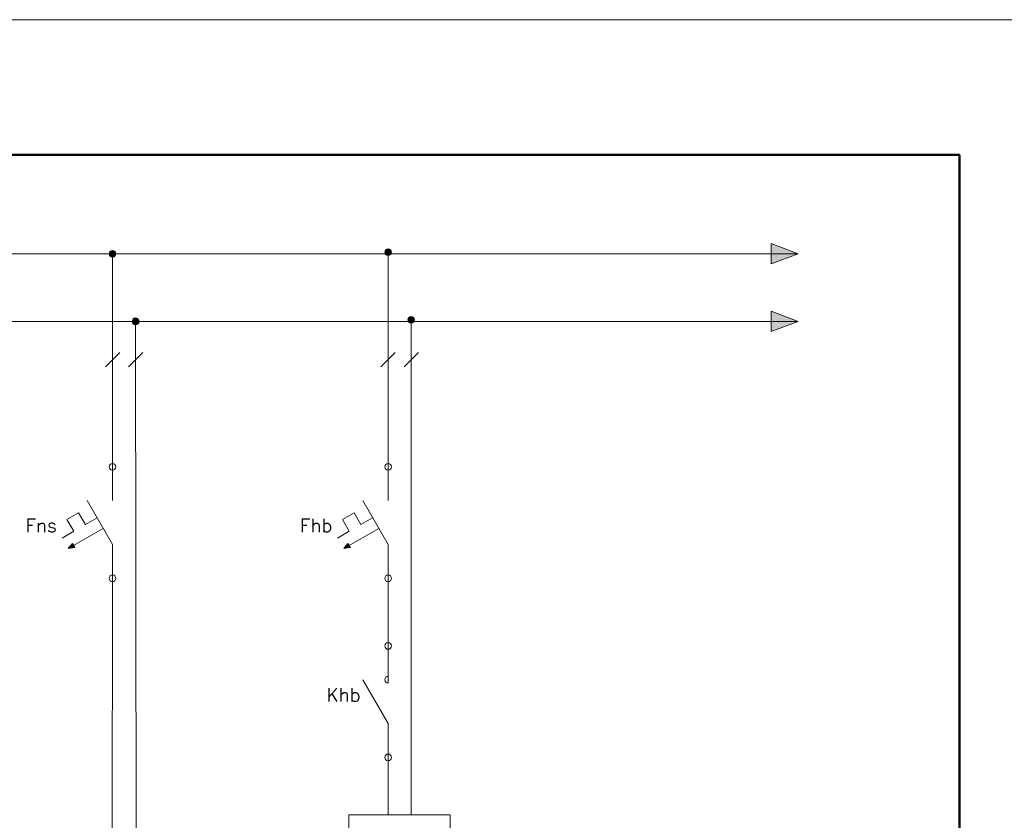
# Model space of a CAD drawing. Header units: millimetres. Extents: x 0 to 2755, y 0 to 2329.
# Tile 3 of 5: x 210 to 415, y 130 to 297. Entities that reach past the tile are written whole.
import ezdxf
from ezdxf.enums import TextEntityAlignment as Align

# ---------------------------------------------------------------- set-up
doc = ezdxf.new("R2010")
doc.units = ezdxf.units.MM
doc.layers.get('0').update_dxf_attribs({"lineweight": 25})
for name, color, linetype, lineweight in [('Formatka', 7, 'Continuous', 50), ('L', 7, 'Continuous', 15), ('N', 130, 'Continuous', 15), ('PE', 50, 'Continuous', 15), ('Stron', 253, 'Continuous', 13), ('Urządzenia', 112, 'Continuous', 15), ('Łączenie', 7, 'Continuous', 15)]:
    doc.layers.add(name, color=color, linetype=linetype, lineweight=lineweight)
doc.styles.add('Simplex', font='simplex.shx')

# ---------------------------------------------------------------- blocks, each defined once
blk = doc.blocks.new('NO contact')
at = {"layer": 'Łączenie'}
for p, q in [((0, -5), (0, 0)), ((0, -11.5), (-3.75, -5)), ((0, -11.5), (0, -16.5))]:
    blk.add_line(p, q, dxfattribs=at)
for centre in [(0, 0), (0, -16.5)]:
    blk.add_circle(centre, 0.5, dxfattribs=at)
blk = doc.blocks.new('J_cir_brk')
at = {"layer": 'Łączenie'}
h = blk.add_hatch(color=256, dxfattribs=at)
h.dxf.hatch_style = 1
h.paths.add_polyline_path([(-5.76, -11.63), (-5.94, -11.34), (-6.58, -12.1)])
h.paths.add_polyline_path([(-6.58, -12.1), (-5.59, -11.93), (-5.76, -11.63)])
for p, q in [((-5.02, -6.8), (-6.75, -7.8)), ((-4.02, -8.54), (-5.02, -6.8)), ((-6.75, -7.8), (-5.75, -9.54)), ((-2.29, -7.54), (-4.02, -8.54)), ((-5.75, -9.54), (-7.48, -10.54)), ((-1.38, -9.1), (-6.58, -12.1)), ((-6.58, -12.1), (-5.94, -11.34)), ((-5.94, -11.34), (-5.59, -11.93)), ((-6.58, -12.1), (-5.59, -11.93))]:
    blk.add_line(p, q, dxfattribs=at)
at = {"layer": 'PE'}
blk.add_blockref('NO contact', (0, 0), dxfattribs=at)
at = {"style": 'Simplex'}
for tag, p in [('XU', (0.7, 0)), ('XD', (0.7, -16.5))]:
    blk.add_attdef(tag, text='', height=2, dxfattribs=at).set_placement(p, align=Align.BOTTOM_LEFT)
blk.add_attdef('NAME', text='', height=2, dxfattribs=at).set_placement((-8.25, -8.67), align=Align.MIDDLE_RIGHT)
blk = doc.blocks.new('pkt_lacz')
h = blk.add_hatch(color=256)
h.dxf.hatch_style = 1
h.paths.add_polyline_path([(-0.5, 0, 1), (0.5, 0, 1)])
at = {"layer": 'Łączenie'}
blk.add_circle((0, 0), 0.5, dxfattribs=at)
at = {"style": 'Simplex'}
blk.add_attdef('PKT_LACZ', (0.4, 0.71), '', height=2, dxfattribs=at)
blk = doc.blocks.new('stycznik')
at = {"layer": 'Łączenie'}
blk.add_line((0, -5), (0, -5.5), dxfattribs=at)
blk.add_arc((0, -5), 0.5, 90, 270, dxfattribs=at)
blk.add_blockref('NO contact', (0, 0), dxfattribs=at)
blk = doc.blocks.new('strzalka')
at = {"layer": 'Łączenie'}
h = blk.add_hatch(color=256, dxfattribs=at)
h.dxf.hatch_style = 1
h.paths.add_polyline_path([(0, 0), (-4, 1.5), (-4, -1.5)])
for p, q in [((-4, -1.5), (-4, 1.5)), ((-4, 1.5), (0, 0)), ((-4, -1.5), (0, 0))]:
    blk.add_line(p, q, dxfattribs=at)

msp = doc.modelspace()

# ---------------------------------------------------------------- linework, layer by layer
at = {"layer": 'Formatka'}
msp.add_lwpolyline([(405.9, 14.1), (14.1, 14.1), (14.1, 268.8), (405.9, 268.8)], close=True, dxfattribs=at)
at = {"layer": 'L'}
for p, q in [((42.3, 248.16), (372.24, 248.16)), ((227.63, 224.6), (230.62, 227.59)), ((285.15, 224.6), (288.14, 227.59)), ((229.12, 180.45), (228.97, 82.11)), ((286.64, 166.35), (286.64, 180.45)), ((286.64, 143.09), (286.64, 131.1))]:
    msp.add_line(p, q, dxfattribs=at)
at = {"layer": 'N'}
for p, q in [((291.46, 131.1), (291.46, 234.39)), ((56.4, 234.06), (372.24, 234.06)), ((233.94, 234.06), (234.1, 82.11)), ((232.44, 224.6), (235.43, 227.59)), ((289.96, 224.6), (292.95, 227.59))]:
    msp.add_line(p, q, dxfattribs=at)
at = {"layer": 'Stron'}
msp.add_lwpolyline([(0, 0), (420, 0), (420, 297), (0, 297)], close=True, dxfattribs=at)
at = {"layer": 'Urządzenia'}
msp.add_lwpolyline([(278.47, 109.95), (299.62, 109.95), (299.62, 131.1), (278.47, 131.1)], close=True, dxfattribs=at)
at = {"layer": 'Łączenie'}
for p, q in [((229.12, 203.71), (229.12, 248.16)), ((286.64, 203.71), (286.64, 248.49))]:
    msp.add_line(p, q, dxfattribs=at)

# ---------------------------------------------------------------- block references
at = {"layer": 'L', "xscale": 1.41, "yscale": 1.41, "zscale": 1.41}
for name, p in [('pkt_lacz', (229.12, 248.16)), ('pkt_lacz', (286.64, 248.49)), ('strzalka', (372.24, 248.16)), ('strzalka', (372.24, 234.06))]:
    msp.add_blockref(name, p, dxfattribs=at)
at = {"layer": 'L'}
ref = msp.add_blockref('stycznik', (286.64, 166.35), dxfattribs=dict(at, xscale=1.41, yscale=1.41, zscale=1.41))
ref.add_attrib('NAME', 'Khb', dxfattribs={"layer": '0', "height": 2.82, "style": 'Simplex'}).set_placement((280.9, 154.72), align=Align.RIGHT)
at = {"layer": 'N', "xscale": 1.41, "yscale": 1.41, "zscale": 1.41}
for p in [(233.94, 234.06), (291.46, 234.39)]:
    msp.add_blockref('pkt_lacz', p, dxfattribs=at)
at = {"layer": 'Łączenie', "xscale": 1.41, "yscale": 1.41, "zscale": 1.41}
for p, values in [((229.12, 203.71), {'NAME': 'Fns'}), ((286.64, 203.71), {'NAME': 'Fhb'})]:
    msp.add_blockref('J_cir_brk', p, dxfattribs=at).add_auto_attribs(values)

doc.saveas('drawing.dxf')
